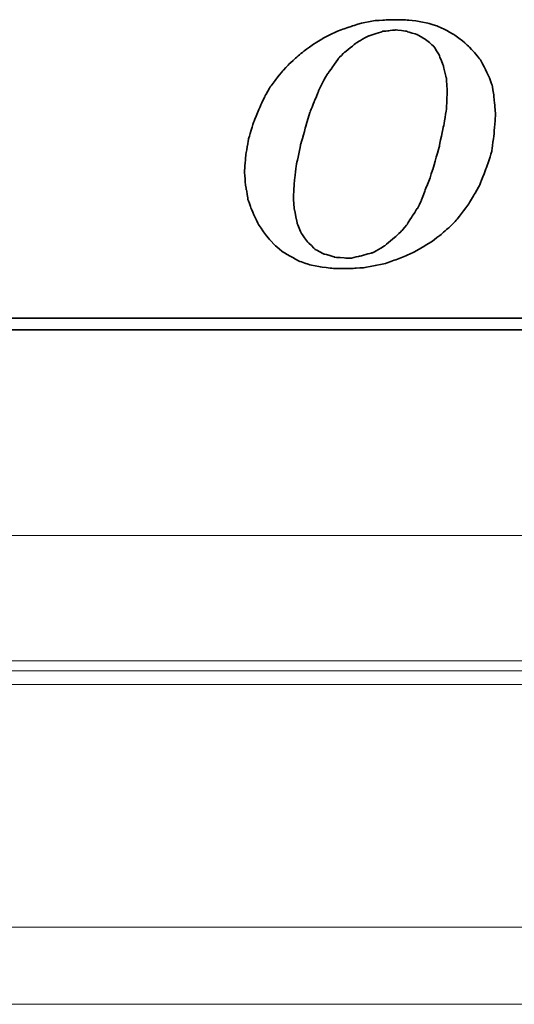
# Model space of a CAD drawing. Header units: millimetres. Extents: x 782 to 1252, y 608 to 775.
# Tile 36 of 51: x 1146 to 1159, y 639 to 664. Entities that reach past the tile are written whole.
import ezdxf

# ---------------------------------------------------------------- set-up
doc = ezdxf.new("R2010")
doc.units = ezdxf.units.MM
for name, color, linetype in [('DIM', 4, 'Continuous'), ('layer 1', 7, 'Continuous'), ('OUT', 3, 'Continuous')]:
    doc.layers.add(name, color=color, linetype=linetype)

# ---------------------------------------------------------------- blocks, each defined once
blk = doc.blocks.new('TBI MOTION logo(完整正式版)')
at = {"layer": 'layer 1', "color": 22, "lineweight": 35}
for points, knots in [([(-11.34375, -6.98375), (-11.34375, -6.98375), (-10.91375, -7.43875), (-10.91375, -7.43875), (-10.91375, -7.43875), (-10.91375, -7.43875), (-10.38625, -7.87125), (-10.38625, -7.87125), (-10.38625, -7.87125), (-10.38625, -7.87125), (-9.81125, -8.20375), (-9.81125, -8.20375), (-9.81125, -8.20375), (-9.81125, -8.20375), (-9.21125, -8.51875), (-9.21125, -8.51875), (-9.21125, -8.51875), (-9.21125, -8.51875), (-8.51625, -8.75875), (-8.51625, -8.75875), (-8.51625, -8.75875), (-8.51625, -8.75875), (-7.77125, -8.90375), (-7.77125, -8.90375), (-7.77125, -8.90375), (-7.77125, -8.90375), (-6.97875, -8.99875), (-6.97875, -8.99875), (-6.97875, -8.99875), (-6.97875, -8.99875), (-6.14125, -9.02375), (-6.14125, -9.02375), (-6.14125, -9.02375), (-6.14125, -9.02375), (-5.37125, -8.99875), (-5.37125, -8.99875), (-5.37125, -8.99875), (-5.37125, -8.99875), (-4.65375, -8.94875), (-4.65375, -8.94875), (-4.65375, -8.94875), (-4.65375, -8.94875), (-3.93375, -8.80625), (-3.93375, -8.80625), (-3.93375, -8.80625), (-3.93375, -8.80625), (-3.21375, -8.66375), (-3.21375, -8.66375), (-3.21375, -8.66375), (-3.21375, -8.66375), (-2.49375, -8.39875), (-2.49375, -8.39875), (-2.49375, -8.39875), (-2.49375, -8.39875), (-1.79875, -8.13375), (-1.79875, -8.13375), (-1.79875, -8.13375), (-1.79875, -8.13375), (-1.17375, -7.84375), (-1.17375, -7.84375), (-1.17375, -7.84375), (-1.17375, -7.84375), (-0.52375, -7.46375), (-0.52375, -7.46375), (-0.52375, -7.46375), (-0.52375, -7.46375), (0.10124, -7.07875), (0.10124, -7.07875), (0.10124, -7.07875), (0.10124, -7.07875), (0.67625, -6.62375), (0.67625, -6.62375), (0.67625, -6.62375), (0.67625, -6.62375), (1.24874, -6.14375), (1.24874, -6.14375), (1.24874, -6.14375), (1.24874, -6.14375), (1.72874, -5.64125), (1.72874, -5.64125), (1.72874, -5.64125), (1.72874, -5.64125), (2.18624, -5.06375), (2.18624, -5.06375), (2.18624, -5.06375), (2.18624, -5.06375), (2.61625, -4.48874), (2.61625, -4.48874), (2.61625, -4.48874), (2.61625, -4.48874), (3.00125, -3.83874), (3.00125, -3.83874), (3.00125, -3.83874), (3.00125, -3.83874), (3.36124, -3.21374), (3.36124, -3.21374), (3.36124, -3.21374), (3.36124, -3.21374), (3.84374, -1.99125), (3.84374, -1.99125), (3.84374, -1.99125), (3.84374, -1.99125), (4.22625, -0.81875), (4.22625, -0.81875), (4.22625, -0.81875), (4.22625, -0.81875), (4.39125, 0.45624), (4.39125, 0.45624), (4.39125, 0.45624), (4.39125, 0.45624), (4.48874, 1.70124), (4.48874, 1.70124), (4.48874, 1.70124), (4.48874, 1.70124), (4.43874, 2.44625), (4.43874, 2.44625), (4.43874, 2.44625), (4.43874, 2.44625), (4.36874, 3.14125), (4.36874, 3.14125), (4.36874, 3.14125), (4.36874, 3.14125), (4.25125, 3.81125), (4.25125, 3.81125), (4.25125, 3.81125), (4.25125, 3.81125), (4.03124, 4.41125), (4.03124, 4.41125), (4.03124, 4.41125), (4.03124, 4.41125), (3.74374, 5.01125), (3.74374, 5.01125), (3.74374, 5.01125), (3.74374, 5.01125), (3.43124, 5.58875), (3.43124, 5.58875), (3.43124, 5.58875), (3.43124, 5.58875), (3.02625, 6.09125), (3.02625, 6.09125), (3.02625, 6.09125), (3.02625, 6.09125), (2.59374, 6.54875), (2.59374, 6.54875), (2.59374, 6.54875), (2.59374, 6.54875), (2.09124, 6.98125), (2.09124, 6.98125), (2.09124, 6.98125), (2.09124, 6.98125), (1.56124, 7.36625), (1.56124, 7.36625), (1.56124, 7.36625), (1.56124, 7.36625), (0.98624, 7.67625), (0.98624, 7.67625), (0.98624, 7.67625), (0.98624, 7.67625), (0.38624, 7.96375), (0.38624, 7.96375), (0.38624, 7.96375), (0.38624, 7.96375), (-0.25875, 8.15625), (-0.25875, 8.15625), (-0.25875, 8.15625), (-0.25875, 8.15625), (-0.98125, 8.30125), (-0.98125, 8.30125), (-0.98125, 8.30125), (-0.98125, 8.30125), (-1.70124, 8.37125), (-1.70124, 8.37125), (-1.70124, 8.37125), (-1.70124, 8.37125), (-2.49375, 8.39624), (-2.49375, 8.39624), (-2.49375, 8.39624), (-2.49375, 8.39624), (-3.28625, 8.37125), (-3.28625, 8.37125), (-3.28625, 8.37125), (-3.28625, 8.37125), (-4.05125, 8.32125), (-4.05125, 8.32125), (-4.05125, 8.32125), (-4.05125, 8.32125), (-4.77375, 8.18125), (-4.77375, 8.18125), (-4.77375, 8.18125), (-4.77375, 8.18125), (-5.51625, 7.96375), (-5.51625, 7.96375), (-5.51625, 7.96375), (-5.51625, 7.96375), (-6.21125, 7.72625), (-6.21125, 7.72625), (-6.21125, 7.72625), (-6.21125, 7.72625), (-6.92875, 7.43625), (-6.92875, 7.43625), (-6.92875, 7.43625), (-6.92875, 7.43625), (-7.57875, 7.10125), (-7.57875, 7.10125), (-7.57875, 7.10125), (-7.57875, 7.10125), (-8.24875, 6.69125), (-8.24875, 6.69125), (-8.24875, 6.69125), (-8.24875, 6.69125), (-8.84875, 6.26125), (-8.84875, 6.26125), (-8.84875, 6.26125), (-8.84875, 6.26125), (-9.42625, 5.78125), (-9.42625, 5.78125), (-9.42625, 5.78125), (-9.42625, 5.78125), (-9.95375, 5.30125), (-9.95375, 5.30125), (-9.95375, 5.30125), (-9.95375, 5.30125), (-10.43375, 4.79624), (-10.43375, 4.79624), (-10.43375, 4.79624), (-10.43375, 4.79624), (-10.88875, 4.22125), (-10.88875, 4.22125), (-10.88875, 4.22125), (-10.88875, 4.22125), (-11.29875, 3.69375), (-11.29875, 3.69375), (-11.29875, 3.69375), (-11.29875, 3.69375), (-11.63375, 3.09125), (-11.63375, 3.09125), (-11.63375, 3.09125), (-11.63375, 3.09125), (-11.91875, 2.49625), (-11.91875, 2.49625), (-11.91875, 2.49625), (-11.91875, 2.49625), (-12.44875, 1.24625), (-12.44875, 1.24625), (-12.44875, 1.24625), (-12.44875, 1.24625), (-12.80875, 0.06874), (-12.80875, 0.06874), (-12.80875, 0.06874), (-12.80875, 0.06874), (-12.99875, -1.07875), (-12.99875, -1.07875), (-12.99875, -1.07875), (-12.99875, -1.07875), (-13.09375, -2.18375), (-13.09375, -2.18375), (-13.09375, -2.18375), (-13.09375, -2.18375), (-13.04875, -2.85375), (-13.04875, -2.85375), (-13.04875, -2.85375), (-13.04875, -2.85375), (-12.97375, -3.50375), (-12.97375, -3.50375), (-12.97375, -3.50375), (-12.97375, -3.50375), (-12.95375, -3.50375), (-12.95375, -3.50375), (-12.95375, -3.50375), (-12.95375, -3.50375), (-12.85375, -4.17375), (-12.85375, -4.17375), (-12.85375, -4.17375), (-12.85375, -4.17375), (-12.63875, -4.77624), (-12.63875, -4.77624), (-12.63875, -4.77624), (-12.63875, -4.77624), (-12.39875, -5.35125), (-12.39875, -5.35125), (-12.39875, -5.35125), (-12.39875, -5.35125), (-12.11375, -5.92875), (-12.11375, -5.92875), (-12.11375, -5.92875), (-12.11375, -5.92875), (-11.75375, -6.45375), (-11.75375, -6.45375), (-11.75375, -6.45375), (-11.75375, -6.45375), (-11.34375, -6.98375), (-11.34375, -6.98375)], [0, 0, 0, 0, 0.01369863, 0.01369863, 0.01369863, 0.01369864, 0.02739726, 0.02739726, 0.02739726, 0.02739727, 0.04109589, 0.04109589, 0.04109589, 0.0410959, 0.05479452, 0.05479452, 0.05479452, 0.05479453, 0.06849315, 0.06849315, 0.06849315, 0.06849316, 0.08219178, 0.08219178, 0.08219178, 0.08219179, 0.09589041, 0.09589041, 0.09589041, 0.09589042, 0.10958904, 0.10958904, 0.10958904, 0.10958905, 0.12328767, 0.12328767, 0.12328767, 0.12328768, 0.1369863, 0.1369863, 0.1369863, 0.13698631, 0.15068493, 0.15068493, 0.15068493, 0.15068494, 0.16438356, 0.16438356, 0.16438356, 0.16438357, 0.17808219, 0.17808219, 0.17808219, 0.1780822, 0.19178082, 0.19178082, 0.19178082, 0.19178083, 0.20547945, 0.20547945, 0.20547945, 0.20547946, 0.21917808, 0.21917808, 0.21917808, 0.21917809, 0.23287671, 0.23287671, 0.23287671, 0.23287672, 0.24657534, 0.24657534, 0.24657534, 0.24657535, 0.26027397, 0.26027397, 0.26027397, 0.26027398, 0.2739726, 0.2739726, 0.2739726, 0.27397261, 0.28767123, 0.28767123, 0.28767123, 0.28767124, 0.30136986, 0.30136986, 0.30136986, 0.30136987, 0.31506849, 0.31506849, 0.31506849, 0.3150685, 0.32876712, 0.32876712, 0.32876712, 0.32876713, 0.34246575, 0.34246575, 0.34246575, 0.34246576, 0.35616438, 0.35616438, 0.35616438, 0.35616439, 0.36986301, 0.36986301, 0.36986301, 0.36986302, 0.38356164, 0.38356164, 0.38356164, 0.38356165, 0.39726027, 0.39726027, 0.39726027, 0.39726028, 0.4109589, 0.4109589, 0.4109589, 0.41095891, 0.42465753, 0.42465753, 0.42465753, 0.42465754, 0.43835616, 0.43835616, 0.43835616, 0.43835617, 0.45205479, 0.45205479, 0.45205479, 0.4520548, 0.46575342, 0.46575342, 0.46575342, 0.46575343, 0.47945205, 0.47945205, 0.47945205, 0.47945206, 0.49315068, 0.49315068, 0.49315068, 0.49315069, 0.50684932, 0.50684932, 0.50684932, 0.50684933, 0.52054795, 0.52054795, 0.52054795, 0.52054796, 0.53424658, 0.53424658, 0.53424658, 0.53424659, 0.54794521, 0.54794521, 0.54794521, 0.54794522, 0.56164384, 0.56164384, 0.56164384, 0.56164385, 0.57534247, 0.57534247, 0.57534247, 0.57534248, 0.5890411, 0.5890411, 0.5890411, 0.58904111, 0.60273973, 0.60273973, 0.60273973, 0.60273974, 0.61643836, 0.61643836, 0.61643836, 0.61643837, 0.63013699, 0.63013699, 0.63013699, 0.630137, 0.64383562, 0.64383562, 0.64383562, 0.64383563, 0.65753425, 0.65753425, 0.65753425, 0.65753426, 0.67123288, 0.67123288, 0.67123288, 0.67123289, 0.68493151, 0.68493151, 0.68493151, 0.68493152, 0.69863014, 0.69863014, 0.69863014, 0.69863015, 0.71232877, 0.71232877, 0.71232877, 0.71232878, 0.7260274, 0.7260274, 0.7260274, 0.72602741, 0.73972603, 0.73972603, 0.73972603, 0.73972604, 0.75342466, 0.75342466, 0.75342466, 0.75342467, 0.76712329, 0.76712329, 0.76712329, 0.7671233, 0.78082192, 0.78082192, 0.78082192, 0.78082193, 0.79452055, 0.79452055, 0.79452055, 0.79452056, 0.80821918, 0.80821918, 0.80821918, 0.80821919, 0.82191781, 0.82191781, 0.82191781, 0.82191782, 0.83561644, 0.83561644, 0.83561644, 0.83561645, 0.84931507, 0.84931507, 0.84931507, 0.84931508, 0.8630137, 0.8630137, 0.8630137, 0.86301371, 0.87671233, 0.87671233, 0.87671233, 0.87671234, 0.89041096, 0.89041096, 0.89041096, 0.89041097, 0.90410959, 0.90410959, 0.90410959, 0.9041096, 0.91780822, 0.91780822, 0.91780822, 0.91780823, 0.93150685, 0.93150685, 0.93150685, 0.93150686, 0.94520548, 0.94520548, 0.94520548, 0.94520549, 0.95890411, 0.95890411, 0.95890411, 0.95890412, 0.97260274, 0.97260274, 0.97260274, 0.97260275, 0.98630137, 0.98630137, 0.98630137, 0.98630138, 1, 1, 1, 1]), ([(-8.77875, 1.03124), (-8.77875, 1.03124), (-8.51625, 1.89625), (-8.51625, 1.89625), (-8.51625, 1.89625), (-8.51625, 1.89625), (-8.20375, 2.66375), (-8.20375, 2.66375), (-8.20375, 2.66375), (-8.20375, 2.66375), (-7.91625, 3.38125), (-7.91625, 3.38125), (-7.91625, 3.38125), (-7.91625, 3.38125), (-7.91625, 3.40624), (-7.91625, 3.40624), (-7.91625, 3.40624), (-7.91625, 3.40624), (-7.57875, 4.07624), (-7.57875, 4.07624), (-7.57875, 4.07624), (-7.57875, 4.07624), (-7.24375, 4.65125), (-7.24375, 4.65125), (-7.24375, 4.65125), (-7.24375, 4.65125), (-7.21875, 4.65125), (-7.21875, 4.65125), (-7.21875, 4.65125), (-7.21875, 4.65125), (-7.21875, 4.67624), (-7.21875, 4.67624), (-7.21875, 4.67624), (-7.21875, 4.67624), (-6.83625, 5.20375), (-6.83625, 5.20375), (-6.83625, 5.20375), (-6.83625, 5.20375), (-6.49875, 5.68625), (-6.49875, 5.68625), (-6.49875, 5.68625), (-6.49875, 5.68625), (-6.49875, 5.70625), (-6.49875, 5.70625), (-6.49875, 5.70625), (-6.49875, 5.70625), (-6.11625, 6.09125), (-6.11625, 6.09125), (-6.11625, 6.09125), (-6.11625, 6.09125), (-6.09125, 6.09125), (-6.09125, 6.09125), (-6.09125, 6.09125), (-6.09125, 6.09125), (-5.27375, 6.76625), (-5.27375, 6.76625), (-5.27375, 6.76625), (-5.27375, 6.76625), (-5.24875, 6.76625), (-5.24875, 6.76625), (-5.24875, 6.76625), (-5.24875, 6.76625), (-5.24875, 6.78625), (-5.24875, 6.78625), (-5.24875, 6.78625), (-5.24875, 6.78625), (-4.38875, 7.26624), (-4.38875, 7.26624), (-4.38875, 7.26624), (-4.38875, 7.26624), (-4.36125, 7.26624), (-4.36125, 7.26624), (-4.36125, 7.26624), (-4.36125, 7.26624), (-3.93375, 7.41125), (-3.93375, 7.41125), (-3.93375, 7.41125), (-3.93375, 7.41125), (-3.47375, 7.55625), (-3.47375, 7.55625), (-3.47375, 7.55625), (-3.47375, 7.55625), (-3.45375, 7.55625), (-3.45375, 7.55625), (-3.45375, 7.55625), (-3.45375, 7.55625), (-3.42875, 7.58124), (-3.42875, 7.58124), (-3.42875, 7.58124), (-3.42875, 7.58124), (-2.97375, 7.62625), (-2.97375, 7.62625), (-2.97375, 7.62625), (-2.97375, 7.62625), (-2.49375, 7.67625), (-2.49375, 7.67625), (-2.49375, 7.67625), (-2.49375, 7.67625), (-2.46875, 7.67625), (-2.46875, 7.67625), (-2.46875, 7.67625), (-2.46875, 7.67625), (-1.70124, 7.58124), (-1.70124, 7.58124), (-1.70124, 7.58124), (-1.70124, 7.58124), (-1.67875, 7.55625), (-1.67875, 7.55625), (-1.67875, 7.55625), (-1.67875, 7.55625), (-1.65375, 7.55625), (-1.65375, 7.55625), (-1.65375, 7.55625), (-1.65375, 7.55625), (-1.03125, 7.36625), (-1.03125, 7.36625), (-1.03125, 7.36625), (-1.03125, 7.36625), (-1.00625, 7.36625), (-1.00625, 7.36625), (-1.00625, 7.36625), (-1.00625, 7.36625), (-0.43124, 7.02624), (-0.43124, 7.02624), (-0.43124, 7.02624), (-0.43124, 7.02624), (-0.40625, 7.00624), (-0.40625, 7.00624), (-0.40625, 7.00624), (-0.40625, 7.00624), (0.12124, 6.57124), (0.12124, 6.57124), (0.12124, 6.57124), (0.12124, 6.57124), (0.14624, 6.54875), (0.14624, 6.54875), (0.14624, 6.54875), (0.14624, 6.54875), (0.17124, 6.52375), (0.17124, 6.52375), (0.17124, 6.52375), (0.17124, 6.52375), (0.55625, 5.89875), (0.55625, 5.89875), (0.55625, 5.89875), (0.55625, 5.89875), (0.55625, 5.87625), (0.55625, 5.87625), (0.55625, 5.87625), (0.55625, 5.87625), (0.84124, 5.15625), (0.84124, 5.15625), (0.84124, 5.15625), (0.84124, 5.15625), (0.84124, 5.13125), (0.84124, 5.13125), (0.84124, 5.13125), (0.84124, 5.13125), (1.03624, 4.31875), (1.03624, 4.31875), (1.03624, 4.31875), (1.03624, 4.31875), (1.05624, 4.31875), (1.05624, 4.31875), (1.05624, 4.31875), (1.05624, 4.31875), (1.05624, 4.29125), (1.05624, 4.29125), (1.05624, 4.29125), (1.05624, 4.29125), (1.10625, 3.33125), (1.10625, 3.33125), (1.10625, 3.33125), (1.10625, 3.33125), (1.10625, 3.30875), (1.10625, 3.30875), (1.10625, 3.30875), (1.10625, 3.30875), (1.05624, 2.20624), (1.05624, 2.20624), (1.05624, 2.20624), (1.05624, 2.20624), (1.05624, 2.18124), (1.05624, 2.18124), (1.05624, 2.18124), (1.05624, 2.18124), (0.86624, 0.93624), (0.86624, 0.93624), (0.86624, 0.93624), (0.86624, 0.93624), (0.84124, 0.93624), (0.84124, 0.93624), (0.84124, 0.93624), (0.84124, 0.93624), (0.55625, -0.45874), (0.55625, -0.45874), (0.55625, -0.45874), (0.55625, -0.45874), (0.12124, -1.99125), (0.12124, -1.99125), (0.12124, -1.99125), (0.12124, -1.99125), (0.12124, -2.01874), (0.12124, -2.01874), (0.12124, -2.01874), (0.12124, -2.01874), (-0.13874, -2.78375), (-0.13874, -2.78375), (-0.13874, -2.78375), (-0.13874, -2.78375), (-0.43124, -3.50375), (-0.43124, -3.50375), (-0.43124, -3.50375), (-0.43124, -3.50375), (-0.69375, -4.19875), (-0.69375, -4.19875), (-0.69375, -4.19875), (-0.69375, -4.19875), (-0.69375, -4.22375), (-0.69375, -4.22375), (-0.69375, -4.22375), (-0.69375, -4.22375), (-0.98125, -4.82374), (-0.98125, -4.82374), (-0.98125, -4.82374), (-0.98125, -4.82374), (-1.00625, -4.82374), (-1.00625, -4.82374), (-1.00625, -4.82374), (-1.00625, -4.82374), (-1.33875, -5.35125), (-1.33875, -5.35125), (-1.33875, -5.35125), (-1.33875, -5.35125), (-1.67875, -5.87875), (-1.67875, -5.87875), (-1.67875, -5.87875), (-1.67875, -5.87875), (-1.67875, -5.90375), (-1.67875, -5.90375), (-1.67875, -5.90375), (-1.67875, -5.90375), (-2.05875, -6.35875), (-2.05875, -6.35875), (-2.05875, -6.35875), (-2.05875, -6.35875), (-2.08375, -6.38375), (-2.08375, -6.38375), (-2.08375, -6.38375), (-2.08375, -6.38375), (-2.46875, -6.74375), (-2.46875, -6.74375), (-2.46875, -6.74375), (-2.46875, -6.74375), (-3.25875, -7.41625), (-3.25875, -7.41625), (-3.25875, -7.41625), (-3.25875, -7.41625), (-3.28625, -7.43875), (-3.28625, -7.43875), (-3.28625, -7.43875), (-3.28625, -7.43875), (-4.12375, -7.91875), (-4.12375, -7.91875), (-4.12375, -7.91875), (-4.12375, -7.91875), (-4.14875, -7.91875), (-4.14875, -7.91875), (-4.14875, -7.91875), (-4.14875, -7.91875), (-4.17125, -7.91875), (-4.17125, -7.91875), (-4.17125, -7.91875), (-4.17125, -7.91875), (-5.03375, -8.15875), (-5.03375, -8.15875), (-5.03375, -8.15875), (-5.03375, -8.15875), (-5.51625, -8.25625), (-5.51625, -8.25625), (-5.51625, -8.25625), (-5.51625, -8.25625), (-5.54125, -8.27875), (-5.54125, -8.27875), (-5.54125, -8.27875), (-5.54125, -8.27875), (-5.56375, -8.27875), (-5.56375, -8.27875), (-5.56375, -8.27875), (-5.56375, -8.27875), (-5.99625, -8.27875), (-5.99625, -8.27875), (-5.99625, -8.27875), (-5.99625, -8.27875), (-6.76375, -8.23125), (-6.76375, -8.23125), (-6.76375, -8.23125), (-6.76375, -8.23125), (-6.78875, -8.23125), (-6.78875, -8.23125), (-6.78875, -8.23125), (-6.78875, -8.23125), (-6.78875, -8.20375), (-6.78875, -8.20375), (-6.78875, -8.20375), (-6.78875, -8.20375), (-7.45875, -8.01375), (-7.45875, -8.01375), (-7.45875, -8.01375), (-7.45875, -8.01375), (-7.48375, -8.01375), (-7.48375, -8.01375), (-7.48375, -8.01375), (-7.48375, -8.01375), (-7.50875, -8.01375), (-7.50875, -8.01375), (-7.50875, -8.01375), (-7.50875, -8.01375), (-8.13125, -7.67875), (-8.13125, -7.67875), (-8.13125, -7.67875), (-8.13125, -7.67875), (-8.15625, -7.65375), (-8.15625, -7.65375), (-8.15625, -7.65375), (-8.15625, -7.65375), (-8.65875, -7.17375), (-8.65875, -7.17375), (-8.65875, -7.17375), (-8.65875, -7.17375), (-8.68375, -7.14875), (-8.68375, -7.14875), (-8.68375, -7.14875), (-8.68375, -7.14875), (-9.08875, -6.57375), (-9.08875, -6.57375), (-9.08875, -6.57375), (-9.08875, -6.57375), (-9.11375, -6.54875), (-9.11375, -6.54875), (-9.11375, -6.54875), (-9.11375, -6.54875), (-9.11375, -6.52875), (-9.11375, -6.52875), (-9.11375, -6.52875), (-9.11375, -6.52875), (-9.40375, -5.85375), (-9.40375, -5.85375), (-9.40375, -5.85375), (-9.40375, -5.85375), (-9.40375, -5.82875), (-9.40375, -5.82875), (-9.40375, -5.82875), (-9.40375, -5.82875), (-9.56875, -4.96875), (-9.56875, -4.96875), (-9.56875, -4.96875), (-9.56875, -4.96875), (-9.59375, -4.94375), (-9.59375, -4.94375), (-9.59375, -4.94375), (-9.59375, -4.94375), (-9.66375, -4.03375), (-9.66375, -4.03375), (-9.66375, -4.03375), (-9.66375, -4.03375), (-9.66375, -4.00875), (-9.66375, -4.00875), (-9.66375, -4.00875), (-9.66375, -4.00875), (-9.59375, -2.85375), (-9.59375, -2.85375), (-9.59375, -2.85375), (-9.59375, -2.85375), (-9.45125, -1.65875), (-9.45125, -1.65875), (-9.45125, -1.65875), (-9.45125, -1.65875), (-9.42625, -1.63375), (-9.42625, -1.63375), (-9.42625, -1.63375), (-9.42625, -1.63375), (-9.16125, -0.33875), (-9.16125, -0.33875), (-9.16125, -0.33875), (-9.16125, -0.33875), (-8.77875, 1.00624), (-8.77875, 1.00624), (-8.77875, 1.00624), (-8.77875, 1.00624), (-8.77875, 1.03124), (-8.77875, 1.03124)], [0, 0, 0, 0, 0.01020408, 0.01020408, 0.01020408, 0.01020409, 0.02040816, 0.02040816, 0.02040816, 0.02040817, 0.03061224, 0.03061224, 0.03061224, 0.03061225, 0.04081633, 0.04081633, 0.04081633, 0.04081634, 0.05102041, 0.05102041, 0.05102041, 0.05102042, 0.06122449, 0.06122449, 0.06122449, 0.0612245, 0.07142857, 0.07142857, 0.07142857, 0.07142858, 0.08163265, 0.08163265, 0.08163265, 0.08163266, 0.09183673, 0.09183673, 0.09183673, 0.09183674, 0.10204082, 0.10204082, 0.10204082, 0.10204083, 0.1122449, 0.1122449, 0.1122449, 0.11224491, 0.12244898, 0.12244898, 0.12244898, 0.12244899, 0.13265306, 0.13265306, 0.13265306, 0.13265307, 0.14285714, 0.14285714, 0.14285714, 0.14285715, 0.15306122, 0.15306122, 0.15306122, 0.15306123, 0.16326531, 0.16326531, 0.16326531, 0.16326532, 0.17346939, 0.17346939, 0.17346939, 0.1734694, 0.18367347, 0.18367347, 0.18367347, 0.18367348, 0.19387755, 0.19387755, 0.19387755, 0.19387756, 0.20408163, 0.20408163, 0.20408163, 0.20408164, 0.21428571, 0.21428571, 0.21428571, 0.21428572, 0.2244898, 0.2244898, 0.2244898, 0.22448981, 0.23469388, 0.23469388, 0.23469388, 0.23469389, 0.24489796, 0.24489796, 0.24489796, 0.24489797, 0.25510204, 0.25510204, 0.25510204, 0.25510205, 0.26530612, 0.26530612, 0.26530612, 0.26530613, 0.2755102, 0.2755102, 0.2755102, 0.27551021, 0.28571429, 0.28571429, 0.28571429, 0.2857143, 0.29591837, 0.29591837, 0.29591837, 0.29591838, 0.30612245, 0.30612245, 0.30612245, 0.30612246, 0.31632653, 0.31632653, 0.31632653, 0.31632654, 0.32653061, 0.32653061, 0.32653061, 0.32653062, 0.33673469, 0.33673469, 0.33673469, 0.3367347, 0.34693878, 0.34693878, 0.34693878, 0.34693879, 0.35714286, 0.35714286, 0.35714286, 0.35714287, 0.36734694, 0.36734694, 0.36734694, 0.36734695, 0.37755102, 0.37755102, 0.37755102, 0.37755103, 0.3877551, 0.3877551, 0.3877551, 0.38775511, 0.39795918, 0.39795918, 0.39795918, 0.39795919, 0.40816327, 0.40816327, 0.40816327, 0.40816328, 0.41836735, 0.41836735, 0.41836735, 0.41836736, 0.42857143, 0.42857143, 0.42857143, 0.42857144, 0.43877551, 0.43877551, 0.43877551, 0.43877552, 0.44897959, 0.44897959, 0.44897959, 0.4489796, 0.45918367, 0.45918367, 0.45918367, 0.45918368, 0.46938776, 0.46938776, 0.46938776, 0.46938777, 0.47959184, 0.47959184, 0.47959184, 0.47959185, 0.48979592, 0.48979592, 0.48979592, 0.48979593, 0.5, 0.5, 0.5, 0.50000001, 0.51020408, 0.51020408, 0.51020408, 0.51020409, 0.52040816, 0.52040816, 0.52040816, 0.52040817, 0.53061224, 0.53061224, 0.53061224, 0.53061225, 0.54081633, 0.54081633, 0.54081633, 0.54081634, 0.55102041, 0.55102041, 0.55102041, 0.55102042, 0.56122449, 0.56122449, 0.56122449, 0.5612245, 0.57142857, 0.57142857, 0.57142857, 0.57142858, 0.58163265, 0.58163265, 0.58163265, 0.58163266, 0.59183673, 0.59183673, 0.59183673, 0.59183674, 0.60204082, 0.60204082, 0.60204082, 0.60204083, 0.6122449, 0.6122449, 0.6122449, 0.61224491, 0.62244898, 0.62244898, 0.62244898, 0.62244899, 0.63265306, 0.63265306, 0.63265306, 0.63265307, 0.64285714, 0.64285714, 0.64285714, 0.64285715, 0.65306122, 0.65306122, 0.65306122, 0.65306123, 0.66326531, 0.66326531, 0.66326531, 0.66326532, 0.67346939, 0.67346939, 0.67346939, 0.6734694, 0.68367347, 0.68367347, 0.68367347, 0.68367348, 0.69387755, 0.69387755, 0.69387755, 0.69387756, 0.70408163, 0.70408163, 0.70408163, 0.70408164, 0.71428571, 0.71428571, 0.71428571, 0.71428572, 0.7244898, 0.7244898, 0.7244898, 0.72448981, 0.73469388, 0.73469388, 0.73469388, 0.73469389, 0.74489796, 0.74489796, 0.74489796, 0.74489797, 0.75510204, 0.75510204, 0.75510204, 0.75510205, 0.76530612, 0.76530612, 0.76530612, 0.76530613, 0.7755102, 0.7755102, 0.7755102, 0.77551021, 0.78571429, 0.78571429, 0.78571429, 0.7857143, 0.79591837, 0.79591837, 0.79591837, 0.79591838, 0.80612245, 0.80612245, 0.80612245, 0.80612246, 0.81632653, 0.81632653, 0.81632653, 0.81632654, 0.82653061, 0.82653061, 0.82653061, 0.82653062, 0.83673469, 0.83673469, 0.83673469, 0.8367347, 0.84693878, 0.84693878, 0.84693878, 0.84693879, 0.85714286, 0.85714286, 0.85714286, 0.85714287, 0.86734694, 0.86734694, 0.86734694, 0.86734695, 0.87755102, 0.87755102, 0.87755102, 0.87755103, 0.8877551, 0.8877551, 0.8877551, 0.88775511, 0.89795918, 0.89795918, 0.89795918, 0.89795919, 0.90816327, 0.90816327, 0.90816327, 0.90816328, 0.91836735, 0.91836735, 0.91836735, 0.91836736, 0.92857143, 0.92857143, 0.92857143, 0.92857144, 0.93877551, 0.93877551, 0.93877551, 0.93877552, 0.94897959, 0.94897959, 0.94897959, 0.9489796, 0.95918367, 0.95918367, 0.95918367, 0.95918368, 0.96938776, 0.96938776, 0.96938776, 0.96938777, 0.97959184, 0.97959184, 0.97959184, 0.97959185, 0.98979592, 0.98979592, 0.98979592, 0.98979593, 1, 1, 1, 1]), ([(75.90875, -9.47875), (75.90875, -9.47875), (75.90875, -12.28625), (75.90875, -12.28625), (75.90875, -12.28625), (75.90875, -12.28625), (75.90875, -12.47875), (75.90875, -12.47875), (75.90875, -12.47875), (75.90875, -12.47875), (75.71625, -12.47875), (75.71625, -12.47875), (75.71625, -12.47875), (75.71625, -12.47875), (-88.32875, -12.47875), (-88.32875, -12.47875), (-88.32875, -12.47875), (-88.32875, -12.47875), (-88.32875, -13.29375), (-88.32875, -13.29375), (-88.32875, -13.29375), (-88.32875, -13.29375), (82.89125, -13.29375), (82.89125, -13.29375), (82.89125, -13.29375), (82.89125, -13.29375), (75.90875, -9.47875), (75.90875, -9.47875)], [0, 0, 0, 0, 0.14285714, 0.14285714, 0.14285714, 0.14285715, 0.28571429, 0.28571429, 0.28571429, 0.2857143, 0.42857143, 0.42857143, 0.42857143, 0.42857144, 0.57142857, 0.57142857, 0.57142857, 0.57142858, 0.71428571, 0.71428571, 0.71428571, 0.71428572, 0.85714286, 0.85714286, 0.85714286, 0.85714287, 1, 1, 1, 1])]:
    blk.add_open_spline(points, degree=3, knots=knots, dxfattribs=at)

msp = doc.modelspace()

# ---------------------------------------------------------------- linework, layer by layer
at = {"layer": 'OUT', "color": 0, "linetype": 'Continuous', "lineweight": 15}
for p, q in [((1188.134, 650.693), (1097.634, 650.693)), ((1188.134, 647.443), (1097.634, 647.443)), ((1035.875, 647.19), (1242.134, 647.19)), ((1036.096, 646.836), (1242.134, 646.836)), ((1037.737, 640.543), (1242.134, 640.543)), ((982.134, 638.543), (1242.134, 638.543))]:
    msp.add_line(p, q, dxfattribs=at)

# ---------------------------------------------------------------- block references
at = {"layer": 'DIM', "color": 7, "xscale": 0.3705098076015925, "yscale": 0.3705098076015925, "zscale": 0.3705098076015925}
msp.add_blockref('TBI MOTION logo(完整正式版)', (1156.78, 660.957), dxfattribs=at)

doc.saveas('drawing.dxf')
